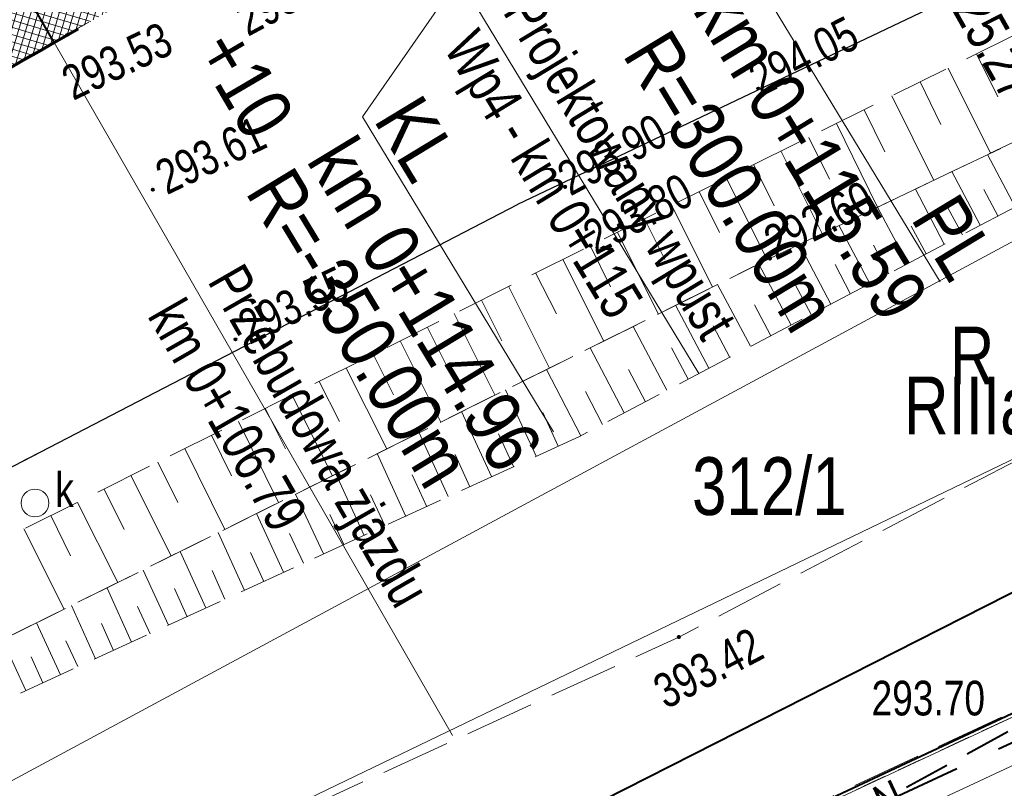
# Model space of a CAD drawing. Header units: metres. Extents: x 7437397 to 7437776, y 5556446 to 5556944.
# Tile 25 of 45: x 7437613 to 7437635, y 5556713 to 5556730. Entities that reach past the tile are written whole.
import ezdxf

# ---------------------------------------------------------------- set-up
doc = ezdxf.new("R2010")
doc.units = ezdxf.units.M
doc.header["$MEASUREMENT"] = 0
for name, pattern in [('BUBZ01-500', [1.75, 1.25, -0.5]), ('DGN Style 2', [6.14715, 3.68829, -2.45886]), ('DGN Style 4', [2.170859, 1.084752, -0.542376, 0.001356, -0.542376]), ('EGBO02-500', [2.5, 1.5, -1]), ('EGBU01-500', [1, 0.5, -0.5]), ('KTCR02-500', [1.5, 1, -0.5]), ('KTJZ01-500', [2, 1.5, -0.5])]:
    doc.linetypes.add(name, pattern=pattern)
for name, color, linetype, lineweight in [('506-Właz okrągły-SK', 7, 'Continuous', 5), ('BUBZ01', 250, 'Continuous', 5), ('BUIB02_01', 250, 'Continuous', 5), ('D_kilometraz', 7, 'Continuous', 13), ('D_kraweznik obnizony', 7, 'DGN Style 2', 70), ('D_obrzeze', 7, 'Continuous', 40), ('D_opis trasy', 7, 'Continuous', 13), ('D_opisy', 7, 'Continuous', 13), ('D_osie', 1, 'DGN Style 4', 40), ('DS_zjazdy kostka', 30, 'Continuous', 0), ('EGBD03', 250, 'Continuous', 5), ('EGBK02', 250, 'Continuous', 5), ('EGBO02', 250, 'Continuous', 5), ('EGBU01', 250, 'Continuous', 5), ('KTJZ01', 250, 'Continuous', 5), ('KTKR01', 250, 'Continuous', 5), ('KTOK05_01', 250, 'Continuous', 5), ('MPZP', 250, 'Continuous', 5), ('punkt wysokościowy sztuczny', 7, 'Continuous', 5), ('RTPW01', 250, 'Continuous', 5), ('RTPW02', 250, 'Continuous', 5), ('rzedne dla projektanta', 250, 'Continuous', 5), ('SUPE', 250, 'Continuous', 5), ('SUUS22_01_K', 250, 'Continuous', 5)]:
    doc.layers.add(name, color=color, linetype=linetype, lineweight=lineweight)
doc.styles.get("Standard").update_dxf_attribs({"font": 'txt.shx', "width": 0.75})
doc.styles.add('Style-Arial Narrow', font='ARIALN.TTF')
doc.linetypes.add('KTOK05_01-500', pattern='A,3.75,[13,dgnlstyle-rozp_2015.shx,S=0.002778,R=0,X=0,Y=0],3.75', length=7.5)

# ---------------------------------------------------------------- blocks, each defined once
blk = doc.blocks.new('PW02')
at = {"layer": 'punkt wysokościowy sztuczny', "linetype": 'Continuous', "lineweight": 13}
h = blk.add_hatch(color=0, dxfattribs=at)
edge = h.paths.add_edge_path()
edge.add_arc((0, 0), 0.45, 0, 360)
blk = doc.blocks.new('506')
at = {"layer": '506-Właz okrągły-SK', "color": 0, "linetype": 'Continuous', "lineweight": 13}
blk.add_circle((0, 0), 3, dxfattribs=at)

msp = doc.modelspace()

# ---------------------------------------------------------------- hatches: boundary and pattern name
at = {"layer": 'DS_zjazdy kostka', "lineweight": 0}
h = msp.add_hatch(dxfattribs=at)
h.set_pattern_fill('CROSSHATCH', color=256, style=0, pattern_type=2)
h.set_pattern_definition([(73.467, (7437613.97886, 5556729.85095), (-0.143798, 0.042686), []), (343.467, (7437613.97886, 5556729.85095), (0.042686, 0.143798), [])])
h.paths.add_polyline_path([(7437614.198, 5556729.255, 0.002209), (7437616.872, 5556730.808), (7437614.826, 5556731.35, -0.00114), (7437613.45, 5556730.556)])
h = msp.add_hatch(dxfattribs=at)
h.set_pattern_fill('CROSSHATCH', color=256, style=0, pattern_type=2)
h.set_pattern_definition([(73.467, (7437612.971, 5556729.04775), (-0.143798, 0.042686), []), (343.467, (7437612.971, 5556729.04775), (0.042686, 0.143798), [])])
h.paths.add_polyline_path([(7437612.071, 5556729.767), (7437611.51, 5556727.726, 0.002209), (7437614.198, 5556729.255), (7437613.45, 5556730.556, -0.00114)])

# ---------------------------------------------------------------- linework, layer by layer
at = {"layer": 'BUBZ01', "color": 7, "linetype": 'BUBZ01-500', "lineweight": 13, "flags": 128}
for points in [[(7437640.99, 5556729.98), (7437629.68, 5556724.58), (7437608.73, 5556714.17), (7437608.14, 5556715.01), (7437608.99, 5556716.45), (7437625.8, 5556724.86), (7437640.18, 5556732), (7437640.99, 5556729.98)], [(7437629.68, 5556724.58), (7437640.99, 5556729.98), (7437641.62, 5556729.19), (7437625.56, 5556720.73), (7437609.12, 5556713.18), (7437608.71, 5556714.16), (7437629.68, 5556724.58)]]:
    msp.add_lwpolyline(points, close=True, dxfattribs=at)
at = {"layer": 'BUBZ01', "color": 7, "linetype": 'Continuous', "lineweight": 13, "flags": 128}
for points in [[(7437634.15, 5556729.01), (7437634.61, 5556728.08)], [(7437633.54, 5556728.7), (7437634.45, 5556726.86)], [(7437632.93, 5556728.4), (7437633.38, 5556727.48)], [(7437632.32, 5556728.1), (7437633.23, 5556726.27)], [(7437631.72, 5556727.8), (7437632.17, 5556726.89)], [(7437631.12, 5556727.5), (7437632.01, 5556725.69)], [(7437630.52, 5556727.2), (7437630.97, 5556726.3)], [(7437629.92, 5556726.91), (7437630.81, 5556725.12)], [(7437634.99, 5556725.7), (7437634.39, 5556726.83)], [(7437629.33, 5556726.61), (7437629.77, 5556725.72)], [(7437628.74, 5556726.32), (7437629.62, 5556724.55)], [(7437634.23, 5556725.3), (7437633.62, 5556726.46)], [(7437633.45, 5556724.89), (7437632.83, 5556726.08)], [(7437634.61, 5556725.5), (7437634.31, 5556726.07)], [(7437628.15, 5556726.03), (7437628.59, 5556725.14)], [(7437627.56, 5556725.73), (7437628.44, 5556723.96)], [(7437632.66, 5556724.47), (7437632.01, 5556725.69)], [(7437633.85, 5556725.09), (7437633.53, 5556725.68)], [(7437626.97, 5556725.44), (7437627.41, 5556724.56)], [(7437631.84, 5556724.04), (7437631.18, 5556725.29)], [(7437633.06, 5556724.68), (7437632.74, 5556725.28)], [(7437626.38, 5556725.15), (7437627.26, 5556723.38)], [(7437625.79, 5556724.86), (7437626.23, 5556723.97)], [(7437631, 5556723.59), (7437630.32, 5556724.88)], [(7437632.25, 5556724.25), (7437631.92, 5556724.87)], [(7437625.2, 5556724.56), (7437626.09, 5556722.79)], [(7437630.14, 5556723.14), (7437629.44, 5556724.46)], [(7437631.42, 5556723.82), (7437631.09, 5556724.45)], [(7437624.61, 5556724.27), (7437625.06, 5556723.38)], [(7437624.03, 5556723.97), (7437624.91, 5556722.21)], [(7437629.26, 5556722.68), (7437628.55, 5556724.02)], [(7437630.57, 5556723.37), (7437630.23, 5556724.02)], [(7437623.44, 5556723.68), (7437623.88, 5556722.8)], [(7437628.36, 5556722.21), (7437627.64, 5556723.57)], [(7437629.7, 5556722.91), (7437629.35, 5556723.58)], [(7437622.85, 5556723.39), (7437623.73, 5556721.63)], [(7437622.27, 5556723.09), (7437622.71, 5556722.21)], [(7437627.45, 5556721.73), (7437626.72, 5556723.11)], [(7437628.81, 5556722.44), (7437628.45, 5556723.12)], [(7437621.68, 5556722.8), (7437622.56, 5556721.04)], [(7437626.53, 5556721.24), (7437625.79, 5556722.65)], [(7437627.91, 5556721.97), (7437627.55, 5556722.65)], [(7437621.1, 5556722.51), (7437621.54, 5556721.63)], [(7437620.51, 5556722.21), (7437621.39, 5556720.46)], [(7437625.59, 5556720.74), (7437624.85, 5556722.18)], [(7437626.99, 5556721.48), (7437626.62, 5556722.18)], [(7437619.93, 5556721.92), (7437620.37, 5556721.05)], [(7437619.34, 5556721.63), (7437620.22, 5556719.88)], [(7437624.62, 5556720.3), (7437623.96, 5556721.74)], [(7437626.06, 5556720.99), (7437625.69, 5556721.7)], [(7437618.76, 5556721.34), (7437619.2, 5556720.46)], [(7437623.66, 5556719.86), (7437623.01, 5556721.27)], [(7437625.1, 5556720.52), (7437624.77, 5556721.25)], [(7437618.18, 5556721.05), (7437619.05, 5556719.3)], [(7437617.6, 5556720.76), (7437618.03, 5556719.88)], [(7437622.72, 5556719.43), (7437622.09, 5556720.81)], [(7437624.13, 5556720.08), (7437623.81, 5556720.79)], [(7437617.02, 5556720.47), (7437617.89, 5556718.72)], [(7437621.8, 5556719), (7437621.18, 5556720.36)], [(7437623.19, 5556719.64), (7437622.87, 5556720.34)], [(7437616.44, 5556720.17), (7437616.87, 5556719.3)], [(7437615.86, 5556719.88), (7437616.73, 5556718.14)], [(7437620.9, 5556718.59), (7437620.29, 5556719.92)], [(7437622.26, 5556719.21), (7437621.94, 5556719.9)], [(7437615.28, 5556719.59), (7437615.71, 5556718.72)], [(7437620.02, 5556718.19), (7437619.42, 5556719.48)], [(7437621.35, 5556718.8), (7437621.04, 5556719.47)], [(7437614.7, 5556719.3), (7437615.57, 5556717.57)], [(7437619.16, 5556717.79), (7437618.57, 5556719.06)], [(7437620.46, 5556718.39), (7437620.16, 5556719.04)], [(7437614.12, 5556719.02), (7437614.55, 5556718.15)], [(7437613.54, 5556718.73), (7437614.41, 5556716.99)], [(7437618.31, 5556717.4), (7437617.74, 5556718.65)], [(7437619.59, 5556717.99), (7437619.29, 5556718.63)], [(7437617.48, 5556717.02), (7437616.92, 5556718.24)], [(7437618.73, 5556717.59), (7437618.44, 5556718.22)], [(7437616.67, 5556716.65), (7437616.12, 5556717.84)], [(7437617.89, 5556717.21), (7437617.61, 5556717.83)], [(7437615.87, 5556716.28), (7437615.34, 5556717.45)], [(7437617.07, 5556716.83), (7437616.8, 5556717.44)], [(7437615.09, 5556715.92), (7437614.57, 5556717.07)], [(7437616.27, 5556716.46), (7437616, 5556717.05)], [(7437614.33, 5556715.57), (7437613.81, 5556716.7)], [(7437615.48, 5556716.1), (7437615.22, 5556716.68)], [(7437613.58, 5556715.23), (7437613.08, 5556716.33)], [(7437614.71, 5556715.75), (7437614.45, 5556716.31)], [(7437613.95, 5556715.4), (7437613.7, 5556715.96)]]:
    msp.add_lwpolyline(points, dxfattribs=at)
at = {"layer": 'BUIB02_01', "color": 212, "linetype": 'Continuous', "lineweight": 40, "flags": 128}
msp.add_lwpolyline([(7437578.709, 5556689.08), (7437609.016, 5556704.209), (7437638.73, 5556719.29), (7437644.506, 5556722.382), (7437654.627, 5556703.284)], dxfattribs=at)
at = {"layer": 'D_kraweznik obnizony'}
msp.add_arc((7437439.812, 5557032.718), 350, 299.37761, 300.39004, dxfattribs=at)
at = {"layer": 'D_obrzeze'}
msp.add_arc((7437439.812, 5557032.718), 348.5, 298.39337, 301.22152, dxfattribs=at)
at = {"layer": 'D_opis trasy'}
msp.add_line((7437622.924, 5556730.62), (7437620.867, 5556727.643), dxfattribs=at)
at = {"layer": 'D_opis trasy', "flags": 128}
for points in [[(7437628.823, 5556731.559), (7437633.361, 5556724.073)], [(7437624.995, 5556720.832), (7437620.867, 5556727.643)]]:
    msp.add_lwpolyline(points, dxfattribs=at)
at = {"layer": 'D_opisy', "color": 1}
msp.add_line((7437621.266, 5556733.43), (7437628.14, 5556722.089), dxfattribs=at)
at = {"layer": 'D_opisy'}
msp.add_line((7437614.198, 5556729.255), (7437622.815, 5556714.259), dxfattribs=at)
at = {"layer": 'D_osie'}
msp.add_line((7437614.198, 5556729.255), (7437611.513, 5556733.927), dxfattribs=at)
at = {"layer": 'EGBD03', "color": 96, "linetype": 'Continuous', "lineweight": 13, "flags": 128}
for points in [[(7437612.54, 5556712.89), (7437639.43, 5556727.37)], [(7437614.32, 5556710.3), (7437641.84, 5556723.56)], [(7437646.68, 5556720.13), (7437608.79, 5556702.48)]]:
    msp.add_lwpolyline(points, dxfattribs=at)
at = {"layer": 'EGBO02', "color": 96, "linetype": 'EGBO02-500', "lineweight": 40, "flags": 128}
msp.add_lwpolyline([(7437509.408, 5556641.775), (7437527.366, 5556653.573), (7437535.53, 5556659.046), (7437540.808, 5556662.655), (7437546.047, 5556666.094), (7437546.417, 5556666.344), (7437547.687, 5556667.174), (7437556.491, 5556673.156), (7437559.221, 5556675.006), (7437566.622, 5556680.047), (7437572.551, 5556684.096), (7437578.927, 5556688.403), (7437581.512, 5556689.607), (7437586.468, 5556691.935), (7437596.734, 5556696.524), (7437608.998, 5556702.025), (7437613.531, 5556704.147), (7437646.901, 5556719.682), (7437664.231, 5556728.731), (7437679.981, 5556736.007), (7437721.816, 5556755.672), (7437743.341, 5556772.789), (7437751.664, 5556779.423)], dxfattribs=at)
at = {"layer": 'EGBU01', "color": 96, "linetype": 'EGBU01-500', "lineweight": 13, "flags": 128}
for points in [[(7437619.76, 5556707.6), (7437646.68, 5556720.13)], [(7437646.68, 5556720.13), (7437619.76, 5556707.6)]]:
    msp.add_lwpolyline(points, dxfattribs=at)
at = {"layer": 'KTJZ01', "color": 7, "linetype": 'KTJZ01-500', "lineweight": 13, "flags": 128}
msp.add_lwpolyline([(7437487.24, 5556665.88), (7437500.01, 5556668.65), (7437509.93, 5556671.34), (7437514.81, 5556672.66), (7437528.54, 5556677.57), (7437546.18, 5556685.08), (7437562.31, 5556693.39), (7437575.78, 5556700.17), (7437584.6, 5556705.2), (7437599.33, 5556712.79), (7437607.41, 5556717.03), (7437624.22, 5556725.75), (7437636.91, 5556731.79), (7437639.91, 5556733.3), (7437648.13, 5556737.1), (7437664.08, 5556744.94), (7437674.41, 5556750.47), (7437695.47, 5556762.01), (7437726.23, 5556778.98), (7437745.592, 5556790.579), (7437740.524, 5556799.89), (7437726.071, 5556794.065), (7437721.424, 5556793.261), (7437718.653, 5556793.684), (7437716.454, 5556794.853), (7437714.78, 5556796.65), (7437713.44, 5556798.18), (7437704.05, 5556814.76), (7437696.46, 5556806.77), (7437698.53, 5556806.84), (7437700.74, 5556806.26), (7437702.79, 5556804.94), (7437704.06, 5556803.16), (7437709.44, 5556793.77), (7437711.44, 5556790.12), (7437712.13, 5556787.63), (7437712.21, 5556785.35), (7437711.59, 5556783.66), (7437709.87, 5556781.76), (7437701.28, 5556777.09), (7437699.42, 5556776.48), (7437697.78, 5556776.19), (7437695.76, 5556776.41), (7437693.65, 5556777.51), (7437692.09, 5556778.89), (7437690.49, 5556781.22), (7437685.25, 5556778.28), (7437686.1, 5556775.03), (7437686.085, 5556773.72), (7437685.81, 5556772.51), (7437685.3, 5556771.32), (7437684.475, 5556769.98), (7437683.43, 5556768.68), (7437682.12, 5556767.23), (7437680.52, 5556765.9), (7437679.609, 5556765.424), (7437667.4, 5556758.73), (7437656.58, 5556752.94), (7437646.03, 5556747.24), (7437635.04, 5556741.31), (7437625.46, 5556735.97), (7437617.31, 5556731.03), (7437610.73, 5556727.32), (7437599.83, 5556721.28), (7437592.56, 5556717.41), (7437581.48, 5556711.39), (7437572.19, 5556706.38), (7437570.63, 5556705.57), (7437559.43, 5556699.57), (7437555.27, 5556697.37), (7437547.58, 5556693.6), (7437542.1, 5556690.99), (7437536.78, 5556688.64), (7437527.13, 5556684.56), (7437524.75, 5556685.69), (7437522.99, 5556687.15), (7437521.44, 5556689.45), (7437520.46, 5556691.39), (7437515.43, 5556689.51), (7437516.09, 5556686.202), (7437515.98, 5556684.5), (7437514.73, 5556681.38), (7437513.55, 5556680.28), (7437512.1, 5556679.32), (7437507.87, 5556678.13), (7437498.81, 5556675.82), (7437492.9, 5556674.29)], dxfattribs=at)
for points in [[(7437639.91, 5556733.3), (7437648.13, 5556737.1), (7437647.63, 5556734.07), (7437652.6, 5556723.04), (7437646.61, 5556720.21), (7437619.73, 5556707.68), (7437613.29, 5556704.65), (7437611.72, 5556705.29), (7437608.45, 5556703.74), (7437604.8, 5556710.12), (7437602.44, 5556712.14), (7437599.33, 5556712.79), (7437607.41, 5556717.03), (7437608.14, 5556715.01), (7437609.09, 5556713.14), (7437610.29, 5556711.49), (7437612.71, 5556710.2), (7437615.11, 5556710.61), (7437627.71, 5556716.39), (7437641.39, 5556723.55), (7437643.11, 5556725.99), (7437640.63, 5556731.4), (7437639.91, 5556733.3)], [(7437610.36, 5556732.56), (7437613.5, 5556734.74), (7437614.84, 5556732.74), (7437615.69, 5556732.04), (7437616.36, 5556731.68), (7437617.04, 5556731.4), (7437617.31, 5556731.03), (7437610.73, 5556727.32), (7437610.52, 5556727.76), (7437611.26, 5556730.17), (7437610.36, 5556732.56)]]:
    msp.add_lwpolyline(points, close=True, dxfattribs=at)
at = {"layer": 'KTKR01', "color": 7, "linetype": 'Continuous', "lineweight": 30, "flags": 128}
for points in [[(7437745.592, 5556790.579), (7437726.23, 5556778.98), (7437695.47, 5556762.01), (7437674.41, 5556750.47), (7437664.08, 5556744.94), (7437648.13, 5556737.1), (7437639.91, 5556733.3), (7437636.91, 5556731.79), (7437624.22, 5556725.75)], [(7437599.33, 5556712.79), (7437607.41, 5556717.03), (7437624.22, 5556725.75)]]:
    msp.add_lwpolyline(points, dxfattribs=at)
at = {"layer": 'KTOK05_01', "color": 7, "linetype": 'KTOK05_01-500', "lineweight": 40, "flags": 128}
msp.add_lwpolyline([(7437655.254, 5556703.63), (7437646.61, 5556720.21), (7437628.37, 5556711.66), (7437613.29, 5556704.65), (7437623.217, 5556686.259)], dxfattribs=at)
at = {"layer": 'MPZP', "color": 212, "linetype": 'KTCR02-500', "lineweight": 40, "flags": 128}
msp.add_lwpolyline([(7437480.406, 5556653.046), (7437497.678, 5556655.366), (7437530.257, 5556663.123), (7437555.691, 5556673.002), (7437601.685, 5556696.111), (7437651.01, 5556723.248), (7437712.92, 5556755.928), (7437752.943, 5556777.073)], dxfattribs=at)
at = {"layer": 'rzedne dla projektanta', "color": 7, "linetype": 'Continuous', "lineweight": 40}
for centre in [(7437614.48, 5556729.42), (7437629.43, 5556728.26), (7437616.33, 5556726.07), (7437618.12, 5556722.83)]:
    msp.add_circle(centre, 0.0225, dxfattribs=at)
at = {"layer": 'SUPE', "color": 1, "linetype": 'Continuous', "lineweight": 13, "flags": 128}
msp.add_lwpolyline([(7437615.14, 5556700.55), (7437615.85, 5556700.97), (7437614.38, 5556704.02), (7437646.35, 5556718.94), (7437654.54, 5556703.243)], dxfattribs=at)

# ---------------------------------------------------------------- block references
at = {"layer": 'RTPW02', "color": 7, "linetype": 'Continuous', "lineweight": 13, "xscale": 0.1, "yscale": 0.1, "zscale": 0.1}
for p, rotation in [((7437625.25, 5556726.13), 28.283), ((7437625.8, 5556724.86), 27.69800000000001)]:
    msp.add_blockref('PW02', p, dxfattribs=dict(at, rotation=rotation))
for p in [(7437629.68, 5556724.58), (7437627.71, 5556716.39)]:
    msp.add_blockref('PW02', p, dxfattribs=at)
at = {"layer": 'SUUS22_01_K', "color": 7, "linetype": 'Continuous', "lineweight": 13, "xscale": 0.1, "yscale": 0.1, "zscale": 0.1}
msp.add_blockref('506', (7437613.78, 5556719.29), dxfattribs=at)

# ---------------------------------------------------------------- texts
at = {"layer": 'D_kilometraz', "insert": (7437617.732, 5556729.373), "char_height": 1.2, "attachment_point": 4, "rotation": 300.4092, "line_spacing_factor": 1.6, "style": 'Style-Arial Narrow'}
msp.add_mtext('+10', dxfattribs=at)
at = {"layer": 'D_opis trasy', "char_height": 1.2, "rotation": 301.2215, "style": 'Style-Arial Narrow'}
for s, insert, attachment_point, line_spacing_factor in [('PL\\Pkm 0+115.59', (7437633.363, 5556723.875), 6, 0.85), ('R=300.00m', (7437626.982, 5556729.298), 4, 0.35), ('KL\\Pkm 0+114.96', (7437620.87, 5556727.444), 4, 0.85), ('R=-350.00m', (7437622.761, 5556719.822), 6, 0.35)]:
    msp.add_mtext(s, dxfattribs=dict(at, insert=insert, attachment_point=attachment_point, line_spacing_factor=line_spacing_factor))
at = {"layer": 'D_opisy', "char_height": 0.9, "attachment_point": 1}
for s, insert, rotation in [('\\pt11;\\fArial|b0|i0|c238238|p39;Przebudowa zjazdu\\Pkm 0+125.27', (7437634.17, 5556733.863), 299.3728), ('\\pt11;\\fArial|b0|i0|c238238|p39;Przebudowa zjazdu\\Pkm 0+106.79', (7437618.28, 5556724.537), 299.8838)]:
    msp.add_mtext(s, dxfattribs=dict(at, insert=insert, rotation=rotation))
at = {"layer": 'D_opisy', "color": 1, "insert": (7437624.657, 5556730.384), "char_height": 0.9, "attachment_point": 1, "rotation": 301.2215}
msp.add_mtext('\\pt11;{\\fArial|b0|i0|c0|p39;Projektowany wpust\\P\\fArial|b0|i0|c238|p39;Wp4 - \\fArial|b0|i0|c0|p39;km 0+115}', dxfattribs=at)
at = {"layer": 'EGBD03', "color": 96, "linetype": 'Continuous', "lineweight": 30, "insert": (7437627.996, 5556719.013), "char_height": 1.25, "attachment_point": 7, "line_spacing_factor": 0.6}
msp.add_mtext('\\FWORKING_1250;\\H1x;\\W0.8;312/1', dxfattribs=at)
at = {"layer": 'EGBK02', "color": 96, "linetype": 'Continuous', "lineweight": 30, "insert": (7437632.581, 5556722.027), "char_height": 1.25, "attachment_point": 1, "line_spacing_factor": 0.6}
msp.add_mtext('\\FWORKING_1250;\\H1x;\\W0.8;RIIIa', dxfattribs=at)
at = {"layer": 'EGBU01', "color": 96, "linetype": 'Continuous', "lineweight": 30, "insert": (7437633.572, 5556721.856), "char_height": 1.25, "attachment_point": 7, "line_spacing_factor": 0.6}
msp.add_mtext('\\FWORKING_1250;\\H1x;\\W0.8;R', dxfattribs=at)
at = {"layer": 'RTPW01', "color": 7, "linetype": 'Continuous', "lineweight": 13, "char_height": 0.75, "attachment_point": 7, "line_spacing_factor": 0.6}
for s, insert, rotation in [('\\FWORKING_1250;\\H1x;\\W0.8;293.90', (7437625.368, 5556725.91), 28.283), ('\\FWORKING_1250;\\H1x;\\W0.8;293.80', (7437625.916, 5556724.639), 27.698), ('\\FWORKING_1250;\\H1x;\\W0.8;292.60', (7437629.81, 5556724.526), 26.144), ('\\FWORKING_1250;\\H1x;\\W0.8;393.42', (7437627.436, 5556714.809), 27.627)]:
    msp.add_mtext(s, dxfattribs=dict(at, insert=insert, rotation=rotation))
at = {"layer": 'RTPW01', "color": 7, "linetype": 'Continuous', "lineweight": 13, "insert": (7437631.88, 5556714.683), "char_height": 0.75, "attachment_point": 7, "line_spacing_factor": 0.6}
msp.add_mtext('\\FWORKING_1250;\\H1x;\\W0.8;293.70', dxfattribs=at)
at = {"layer": 'rzedne dla projektanta', "color": 7, "linetype": 'Continuous', "lineweight": 0, "char_height": 0.75, "attachment_point": 7, "line_spacing_factor": 0.6}
for s, insert, rotation in [('\\FWORKING_1250;\\H1x;\\W0.8; 293.65', (7437618.196, 5556729.258), 28.3573), ('\\FWORKING_1250;\\H1x;\\W0.8; 294.05', (7437629.286, 5556727.964), 26.8336), ('\\FWORKING_1250;\\H1x;\\W0.8; 293.53', (7437614.409, 5556727.884), 25.4419), ('\\FWORKING_1250;\\H1x;\\W0.8; 293.61', (7437616.437, 5556725.844), 25.4419), ('\\FWORKING_1250;\\H1x;\\W0.8; 293.55', (7437618.227, 5556722.604), 25.4419)]:
    msp.add_mtext(s, dxfattribs=dict(at, insert=insert, rotation=rotation))
at = {"layer": 'SUPE', "color": 1, "linetype": 'Continuous', "lineweight": 13, "width": 0.8}
msp.add_text('eN', height=0.75, rotation=24.944, dxfattribs=at).set_placement((7437631.737, 5556712.217))
at = {"layer": 'SUUS22_01_K', "color": 7, "linetype": 'Continuous', "lineweight": 13, "insert": (7437614.22, 5556719.203), "char_height": 0.75, "attachment_point": 7, "line_spacing_factor": 0.6}
msp.add_mtext('\\FWORKING_1250;\\H1x;\\W0.8;k', dxfattribs=at)

doc.saveas('drawing.dxf')
